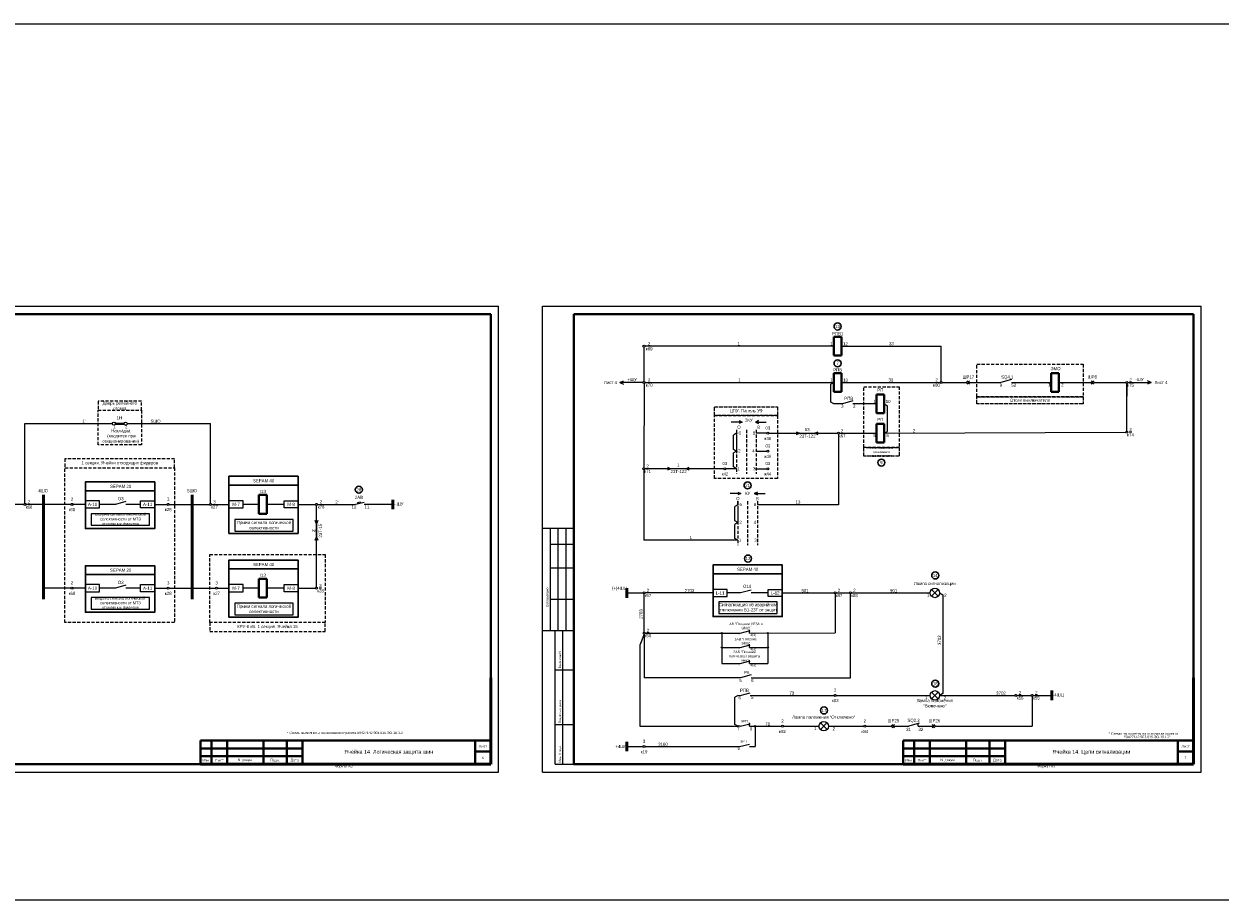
# Model space of a CAD drawing. Header units: millimetres. Extents: x 7700 to 12777, y -2533 to 2568.
# Tile 18 of 74: x 10031 to 10794, y -952 to -393. Entities that reach past the tile are written whole.
import ezdxf
from ezdxf.enums import TextEntityAlignment as Align

# ---------------------------------------------------------------- set-up
doc = ezdxf.new("R2010")
doc.units = ezdxf.units.MM
doc.linetypes.add('ACAD_ISO02W100', pattern=[15, 12, -3])
doc.linetypes.add('JIS_02_2.0', pattern=[3, 2, -1])
doc.layers.add('основная 0.5', color=7, linetype='Continuous', lineweight=50)
doc.styles.add('SIMPLEX', font='txt', dxfattribs={"height": 5})

msp = doc.modelspace()

# ---------------------------------------------------------------- hatches: boundary and pattern name
h = msp.add_hatch(color=256)
h.dxf.hatch_style = 1
h.paths.add_polyline_path([(10487.41, -648.08), (10489.41, -647.23), (10487.41, -646.37)])
h = msp.add_hatch(color=256)
h.dxf.hatch_style = 1
h.paths.add_polyline_path([(10499.91, -648.08), (10497.9, -647.23), (10499.91, -646.37)])
h = msp.add_hatch(color=256)
h.dxf.hatch_style = 1
h.paths.add_polyline_path([(10523.9, -655.34), (10526.12, -654.4), (10523.9, -653.45)])
h = msp.add_hatch(color=256)
h.dxf.hatch_style = 1
h.paths.add_polyline_path([(10537.82, -653.45), (10535.6, -654.4), (10537.82, -655.34)])
h = msp.add_hatch(color=256)
h.dxf.hatch_style = 1
h.paths.add_polyline_path([(10441.72, -677.96), (10443.94, -677.01), (10441.72, -676.06)])
h = msp.add_hatch(color=256)
h.dxf.hatch_style = 1
h.paths.add_polyline_path([(10455.63, -676.06), (10453.41, -677.01), (10455.63, -677.96)])
h = msp.add_hatch(color=256)
h.dxf.hatch_style = 1
h.paths.add_polyline_path([(10486.67, -693.63), (10488.67, -692.78), (10486.67, -691.92)])
h = msp.add_hatch(color=256)
h.dxf.hatch_style = 1
h.paths.add_polyline_path([(10499.17, -693.63), (10497.17, -692.78), (10499.17, -691.92)])
h = msp.add_hatch(color=256)
h.dxf.hatch_style = 1
h.paths.add_polyline_path([(10217.11, -710.11), (10217.96, -712.11), (10218.82, -710.11)])
h = msp.add_hatch(color=256)
h.dxf.hatch_style = 1
h.paths.add_polyline_path([(10218.82, -722.67), (10217.96, -720.66), (10217.11, -722.67)])
h = msp.add_hatch(color=256)
h.dxf.hatch_style = 1
h.paths.add_polyline_path([(10476.83, -781.79, 1), (10476.04, -781.79, 1)])
h = msp.add_hatch(color=256)
h.dxf.hatch_style = 1
h.paths.add_polyline_path([(10506.21, -781.79, 1), (10505.42, -781.79, 1)])
h = msp.add_hatch(color=256)
h.dxf.hatch_style = 1
h.paths.add_polyline_path([(10476.83, -790.93, 1), (10476.04, -790.93, 1)])
h = msp.add_hatch(color=256)
h.dxf.hatch_style = 1
h.paths.add_polyline_path([(10506.21, -790.93, 1), (10505.42, -790.93, 1)])
h = msp.add_hatch(color=256)
h.dxf.hatch_style = 1
h.paths.add_polyline_path([(10487.09, -821.53, 1), (10486.29, -821.53, 1)])
h = msp.add_hatch(color=256)
h.dxf.hatch_style = 1
h.paths.add_polyline_path([(10487.09, -841.23, 1), (10486.29, -841.23, 1)])
h = msp.add_hatch(color=256)
h.dxf.hatch_style = 1
h.paths.add_polyline_path([(10498.02, -841.23, 1), (10497.23, -841.23, 1)])

# ---------------------------------------------------------------- linework, layer by layer
for p, q in [((9913.95, -573.39), (10333.96, -573.39)), ((10333.97, -870.44), (10333.96, -573.39)), ((10333.97, -870.44), (10333.97, -573.39)), ((10362.07, -870.44), (10362.07, -573.39)), ((10362.07, -573.39), (10782.08, -573.39)), ((10362.07, -870.44), (10362.07, -573.39)), ((10782.08, -870.44), (10782.08, -573.39)), ((10782.08, -870.44), (10782.08, -573.39)), ((10426.83, -621.38), (10426.83, -599.54)), ((10547.83, -598.88), (10427.5, -598.88)), ((10552.83, -598.88), (10616.35, -598.88)), ((10616.35, -621.41), (10616.35, -598.88)), ((10411.34, -622.04), (10413.74, -620.96)), ((10426.16, -622.04), (10411.34, -622.04)), ((10411.34, -622.04), (10413.74, -623.12)), ((10426.83, -622.71), (10426.75, -676.35)), ((10427.49, -622.04), (10547.83, -622.04)), ((10547.83, -622.04), (10545.87, -623.18)), ((10545.9, -634.54), (10545.88, -623.17)), ((10552.83, -622.04), (10615.72, -622.04)), ((10616.98, -622.04), (10632.33, -622.04)), ((10633.36, -622.04), (10654.47, -622.04)), ((10661.13, -620.18), (10654.47, -622.04)), ((10661.13, -622.04), (10686.47, -622.04)), ((10691.47, -622.04), (10713, -622.04)), ((10714.04, -622.04), (10734.08, -622.04)), ((10734.75, -653.07), (10734.75, -622.71)), ((10734.75, -622.71), (10734.75, -630.8)), ((10750.23, -622.04), (10747.83, -620.96)), ((10750.23, -622.04), (10747.83, -623.12)), ((10547.87, -635.68), (10545.9, -634.54)), ((10553.33, -635.68), (10547.87, -635.68)), ((10560, -633.82), (10553.33, -635.68)), ((10575.02, -635.68), (10560, -635.68)), ((10580.02, -635.68), (10582, -636.83)), ((10582, -653.25), (10582, -636.83)), ((10032, -699.09), (10032, -648.27)), ((10032, -648.27), (10087.67, -648.27)), ((10089.67, -648.01), (10095.24, -648.01)), ((10097.24, -648.27), (10150.39, -648.27)), ((10150.39, -699.09), (10150.39, -648.27)), ((10489.41, -647.23), (10482.49, -647.23)), ((10487.41, -646.37), (10489.41, -647.23)), ((10489.41, -647.23), (10487.41, -648.08)), ((10499.91, -646.37), (10497.9, -647.23)), ((10497.9, -647.23), (10499.91, -648.08)), ((10497.9, -647.23), (10504.82, -647.23)), ((10089.67, -648.53), (10095.24, -648.53)), ((10485.87, -654.4), (10483.9, -655.55)), ((10483.9, -664.67), (10483.9, -655.55)), ((10505.19, -654.4), (10498.37, -654.4)), ((10523.9, -653.45), (10526.12, -654.4)), ((10526.12, -654.4), (10523.9, -655.34)), ((10535.6, -654.4), (10537.82, -653.45)), ((10537.82, -655.34), (10535.6, -654.4)), ((10550.92, -655.03), (10550.92, -699.95)), ((10551.55, -654.4), (10575.02, -654.4)), ((10580.02, -654.4), (10582, -653.25)), ((10580.02, -654.4), (10734.08, -653.74)), ((10485.87, -665.81), (10483.9, -664.67)), ((10485.87, -665.81), (10483.9, -666.95)), ((10483.91, -675.87), (10483.9, -666.95)), ((10498.37, -665.81), (10505.19, -665.81)), ((10426.75, -677.67), (10426.75, -722.56)), ((10477.79, -677.01), (10427.41, -677.01)), ((10441.72, -676.06), (10443.94, -677.01)), ((10443.94, -677.01), (10441.72, -677.96)), ((10453.41, -677.01), (10455.63, -676.06)), ((10455.63, -677.96), (10453.41, -677.01)), ((10485.88, -677.01), (10479.05, -677.01)), ((10485.88, -677.02), (10483.91, -675.87)), ((10498.37, -677.01), (10505.19, -677.01)), ((10488.67, -692.78), (10481.75, -692.78)), ((10486.67, -691.92), (10488.67, -692.78)), ((10488.67, -692.78), (10486.67, -693.63)), ((10499.17, -691.92), (10497.17, -692.78)), ((10497.17, -692.78), (10499.17, -693.63)), ((10497.17, -692.78), (10504.08, -692.78)), ((10031.34, -699.76), (10009.85, -699.76)), ((10043.73, -699.76), (10032.67, -699.76)), ((10061.29, -699.76), (10043.73, -699.76)), ((10070.6, -699.76), (10062.62, -699.76)), ((10089.69, -699.73), (10079.6, -699.76)), ((10096.36, -697.86), (10089.69, -699.73)), ((10105.73, -699.73), (10096.36, -699.73)), ((10114.73, -699.76), (10122.71, -699.76)), ((10124.03, -699.76), (10149.73, -699.76)), ((10151.06, -699.76), (10162.12, -699.76)), ((10181.2, -699.73), (10171.12, -699.76)), ((10197.24, -699.73), (10186.2, -699.73)), ((10206.24, -699.76), (10217.3, -699.76)), ((10244.17, -698.6), (10244.32, -699.2)), ((10245.87, -698.18), (10246.02, -698.79)), ((10486.67, -699.95), (10484.7, -701.09)), ((10484.7, -710.21), (10484.7, -701.09)), ((10486.67, -699.95), (10486.67, -697.79)), ((10550.92, -699.95), (10499.17, -699.95)), ((10217.96, -712.11), (10217.11, -710.11)), ((10218.82, -710.11), (10217.96, -712.11)), ((10382.07, -715.21), (10362.07, -715.21)), ((10367.07, -780.21), (10367.07, -715.21)), ((10372.07, -780.21), (10372.07, -715.21)), ((10377.07, -780.21), (10377.07, -715.21)), ((10486.67, -711.36), (10484.7, -710.21)), ((10486.67, -711.36), (10484.7, -712.5)), ((10484.71, -721.42), (10484.7, -712.5)), ((10217.11, -722.67), (10217.96, -720.66)), ((10217.96, -720.66), (10218.82, -722.67)), ((10486.67, -722.55), (10426.75, -722.56)), ((10486.68, -722.56), (10484.71, -721.42)), ((10367.07, -725.21), (10382.07, -725.21)), ((10367.07, -740.21), (10382.07, -740.21)), ((10061.29, -753.16), (10043.73, -753.16)), ((10070.6, -753.16), (10062.62, -753.16)), ((10124.03, -753.16), (10138.67, -753.16)), ((10138.67, -753.16), (10153.55, -753.16)), ((10154.88, -753.16), (10162.12, -753.16)), ((10181.2, -753.13), (10171.12, -753.16)), ((10197.24, -753.13), (10186.2, -753.13)), ((10206.24, -753.16), (10217.3, -753.16)), ((10495.07, -754.35), (10488.4, -756.21)), ((10367.07, -760.21), (10382.07, -760.21)), ((10415.93, -756.24), (10426.2, -756.24)), ((10426.83, -781.16), (10426.83, -756.87)), ((10470.86, -756.24), (10427.45, -756.24)), ((10488.4, -756.21), (10479.86, -756.24)), ((10505.98, -756.21), (10495.07, -756.21)), ((10514.98, -756.24), (10548.09, -756.24)), ((10548.72, -756.87), (10548.72, -781.73)), ((10549.35, -756.24), (10557.83, -756.24)), ((10549.35, -756.24), (10557.83, -756.24)), ((10558.46, -810.32), (10558.46, -756.87)), ((10559.09, -756.24), (10561.99, -756.24)), ((10559.09, -756.24), (10609.32, -756.24)), ((10617.29, -757.38), (10617.29, -820.39)), ((10362.07, -780.21), (10382.07, -780.21)), ((10370.07, -865.39), (10370.07, -780.21)), ((10374.94, -865.39), (10374.94, -780.21)), ((10426.83, -782.42), (10424.08, -789.48)), ((10426.83, -782.42), (10426.83, -810.32)), ((10427.45, -781.79), (10476.43, -781.79)), ((10476.43, -781.79), (10488.23, -781.79)), ((10476.43, -782.18), (10476.43, -790.93)), ((10494.02, -781.79), (10548.72, -781.73)), ((10505.81, -781.79), (10505.81, -790.93)), ((10424.08, -789.48), (10424.08, -841.23)), ((10476.43, -790.93), (10488.23, -790.93)), ((10476.43, -791.33), (10476.43, -801.13)), ((10488.23, -790.93), (10494.58, -789.41)), ((10494.02, -790.93), (10494.02, -788.84)), ((10494.02, -790.93), (10505.81, -790.93)), ((10505.81, -790.93), (10505.81, -801.13)), ((10488.23, -801.13), (10494.58, -799.61)), ((10494.02, -801.13), (10494.02, -799.03)), ((10370.07, -805.21), (10382.07, -805.21)), ((10476.43, -801.13), (10488.23, -801.13)), ((10495.07, -808.46), (10488.4, -810.32)), ((10494.02, -801.13), (10505.81, -801.13)), ((10488.4, -810.32), (10426.83, -810.32)), ((10495.07, -810.32), (10558.46, -810.32)), ((10486.35, -821.73), (10484.72, -822.67)), ((10484.72, -840.08), (10484.72, -822.67)), ((10487.09, -821.53), (10488.23, -821.53)), ((10494.58, -821.53), (10548.09, -821.53)), ((10549.35, -821.53), (10609.32, -821.53)), ((10615.32, -821.53), (10663.31, -821.53)), ((10664.57, -821.53), (10673.68, -821.53)), ((10674.31, -822.16), (10674.31, -841.23)), ((10674.94, -821.53), (10686.9, -821.53)), ((10370.07, -840.21), (10382.07, -840.21)), ((10424.08, -841.23), (10486.29, -841.23)), ((10486.69, -841.23), (10484.72, -840.08)), ((10488.23, -841.23), (10487.09, -841.23)), ((10494.02, -841.23), (10498.19, -841.23)), ((10498.19, -841.23), (10514.53, -841.23)), ((10515.79, -841.23), (10538.41, -841.23)), ((10544.41, -841.23), (10567.02, -841.23)), ((10568.28, -841.23), (10584.52, -841.23)), ((10585.55, -841.23), (10595.63, -841.23)), ((10602.3, -839.36), (10595.63, -841.23)), ((10601.63, -841.23), (10601.63, -839.19)), ((10601.63, -841.23), (10611.71, -841.23)), ((10612.74, -841.23), (10674.31, -841.23)), ((10427.49, -854.17), (10487.67, -854.17)), ((10494.02, -854.18), (10497.63, -854.17)), ((10370.07, -865.39), (10382.07, -865.39)), ((9913.95, -870.44), (10333.97, -870.44)), ((10362.07, -870.44), (10782.08, -870.44))]:
    msp.add_line(p, q)
at = {"lineweight": 40}
for p, q in [((9933.95, -578.39), (10329.05, -578.39)), ((10329.05, -578.39), (10329.05, -865.39)), ((10382.07, -578.39), (10777.17, -578.39)), ((10777.17, -578.39), (10777.17, -865.39)), ((10552.83, -592.88), (10547.83, -592.88)), ((10547.83, -592.88), (10547.83, -604.88)), ((10552.83, -604.88), (10552.83, -592.88)), ((10552.83, -604.88), (10547.83, -604.88)), ((10552.83, -616.04), (10547.83, -616.04)), ((10547.83, -616.04), (10547.83, -628.04)), ((10552.83, -628.04), (10552.83, -616.04)), ((10691.47, -616.04), (10686.47, -616.04)), ((10686.47, -616.04), (10686.47, -628.04)), ((10691.47, -628.04), (10691.47, -616.04)), ((10552.83, -628.04), (10547.83, -628.04)), ((10580.02, -629.68), (10575.02, -629.68)), ((10575.02, -629.68), (10575.02, -641.68)), ((10580.02, -641.68), (10580.02, -629.68)), ((10691.47, -628.04), (10686.47, -628.04)), ((10580.02, -641.68), (10575.02, -641.68)), ((10580.02, -648.4), (10575.02, -648.4)), ((10575.02, -648.4), (10575.02, -660.4)), ((10580.02, -660.4), (10580.02, -648.4)), ((10580.02, -660.4), (10575.02, -660.4)), ((10186.2, -693.76), (10181.2, -693.76)), ((10181.2, -693.76), (10181.2, -705.76)), ((10186.2, -705.76), (10186.2, -693.76)), ((10186.2, -705.76), (10181.2, -705.76)), ((10186.2, -747.16), (10181.2, -747.16)), ((10181.2, -747.16), (10181.2, -759.16)), ((10186.2, -759.16), (10186.2, -747.16)), ((10186.2, -759.16), (10181.2, -759.16)), ((10144.05, -850.4), (10209.05, -850.4)), ((10319.05, -850.39), (10319.05, -865.39)), ((10592.17, -850.4), (10657.17, -850.4)), ((10767.17, -850.39), (10767.17, -865.39)), ((10144.05, -855.4), (10209.05, -855.4)), ((10144.05, -860.4), (10209.05, -860.4)), ((10319.05, -857.39), (10329.05, -857.39)), ((10592.17, -855.4), (10657.17, -855.4)), ((10592.17, -860.4), (10657.17, -860.4)), ((10767.17, -857.39), (10777.17, -857.39)), ((9933.95, -865.39), (10329.05, -865.39)), ((10382.07, -865.39), (10777.17, -865.39))]:
    msp.add_line(p, q, dxfattribs=at)
at = {"linetype": 'Continuous', "lineweight": 40}
msp.add_line((10382.07, -578.39), (10382.07, -865.39), dxfattribs=at)
at = {"color": 7}
for p, q in [((10735.41, -622.04), (10750.23, -622.04)), ((10506.45, -654.4), (10550.29, -654.4)), ((10217.96, -752.5), (10217.96, -700.42)), ((10218.63, -699.76), (10242, -699.76)), ((10242, -699.76), (10248.35, -698.24)), ((10244.17, -698.6), (10245.87, -698.18)), ((10266.7, -699.76), (10248.35, -699.76)), ((10217.96, -712.11), (10217.96, -720.66)), ((10089.69, -753.13), (10079.6, -753.16)), ((10096.36, -751.27), (10089.69, -753.13)), ((10105.73, -753.13), (10096.36, -753.13)), ((10114.73, -753.16), (10122.71, -753.16)), ((10615.32, -756.24), (10617.29, -757.38)), ((10488.23, -781.79), (10494.58, -780.27)), ((10494.02, -781.79), (10494.02, -779.69)), ((10488.23, -821.53), (10494.58, -820.01)), ((10617.29, -820.39), (10615.32, -821.53)), ((10494.02, -841.23), (10494.02, -839.13)), ((10488.23, -841.23), (10494.58, -839.7)), ((10415.93, -854.17), (10426.16, -854.17)), ((10416.13, -854.17), (10426.16, -854.17)), ((10487.67, -854.17), (10494.02, -852.65))]:
    msp.add_line(p, q, dxfattribs=at)
at = {"linetype": 'JIS_02_2.0'}
for p, q in [((10485.87, -652.24), (10485.87, -665.8)), ((10485.87, -656.03), (10485.87, -680.2)), ((10492.12, -652.24), (10492.12, -680.2)), ((10498.37, -652.24), (10498.37, -680.2)), ((10486.67, -697.79), (10486.67, -706.59)), ((10486.67, -697.79), (10486.67, -711.36)), ((10486.67, -701.59), (10486.67, -725.75)), ((10492.92, -697.79), (10492.92, -725.75)), ((10499.17, -697.79), (10499.17, -725.75))]:
    msp.add_line(p, q, dxfattribs=at)
at = {"lineweight": 50}
for p, q in [((10043.73, -693.56), (10043.73, -760.25)), ((10138.67, -693.56), (10138.67, -760.25))]:
    msp.add_line(p, q, dxfattribs=at)
at = {"color": 5, "lineweight": 50}
for p, q in [((10266.7, -702.76), (10266.7, -696.76)), ((10686.9, -824.53), (10686.9, -818.53))]:
    msp.add_line(p, q, dxfattribs=at)
at = {"linetype": 'Continuous'}
for p, q in [((10382.07, -724.38), (10382.07, -744.38)), ((10382.07, -764.38), (10382.07, -784.38))]:
    msp.add_line(p, q, dxfattribs=at)
at = {"color": 1, "lineweight": 50}
for p, q in [((10415.93, -753.24), (10415.93, -759.24)), ((10415.93, -851.17), (10415.93, -857.17))]:
    msp.add_line(p, q, dxfattribs=at)
at = {"color": 2}
for p, q in [((10614.45, -758.36), (10610.2, -754.12)), ((10610.22, -758.38), (10614.43, -754.1))]:
    msp.add_line(p, q, dxfattribs=at)
at = {"color": 1}
for p, q in [((10614.45, -823.65), (10610.2, -819.41)), ((10610.22, -823.67), (10614.43, -819.39))]:
    msp.add_line(p, q, dxfattribs=at)
at = {"color": 3}
for p, q in [((10543.53, -843.34), (10539.28, -839.11)), ((10539.3, -843.36), (10543.51, -839.09))]:
    msp.add_line(p, q, dxfattribs=at)
at = {"color": 2}
msp.add_lwpolyline([(7699.67, -393.4), (12299.84, -393.4), (12299.84, -952.06), (7699.67, -952.06)], close=True, dxfattribs=at)
at = {"color": 32, "linetype": 'JIS_02_2.0', "true_color": 0xcd6928}
for points in [[(10639.14, -610.37), (10706.81, -610.37), (10706.81, -631.08), (10639.14, -631.08)], [(10566.94, -624.74), (10589.61, -624.74), (10589.61, -663.42), (10566.94, -663.42)], [(10471.67, -643.14), (10511.99, -643.14), (10511.99, -683.2), (10471.67, -683.2)]]:
    msp.add_lwpolyline(points, close=True, dxfattribs=at)
for points in [[(10633.36, -621.01), (10632.33, -622.04), (10633.36, -623.07)], [(10634.39, -621.01), (10633.36, -622.04), (10634.39, -623.07)], [(10711.97, -621.01), (10713, -622.04), (10711.97, -623.07)], [(10713, -621.01), (10714.04, -622.04), (10713, -623.07)], [(10497.63, -841.23), (10497.63, -854.17)], [(10585.55, -840.19), (10584.52, -841.23), (10585.55, -842.26)], [(10586.58, -840.19), (10585.55, -841.23), (10586.58, -842.26)], [(10610.67, -840.19), (10611.71, -841.23), (10610.67, -842.26)], [(10611.71, -840.19), (10612.74, -841.23), (10611.71, -842.26)]]:
    msp.add_lwpolyline(points)
at = {"color": 32, "linetype": 'ACAD_ISO02W100', "ltscale": 0.2, "true_color": 0xcd6928}
for points in [[(10639.14, -631.08), (10639.14, -631.08), (10706.81, -631.08), (10706.81, -635.67), (10639.14, -635.67), (10639.14, -631.08)], [(10471.67, -637.46), (10471.67, -637.46), (10511.99, -637.46), (10511.99, -643.14), (10471.67, -643.14), (10471.67, -637.46)], [(10568.51, -663.42), (10568.51, -663.42), (10589.61, -663.42), (10589.61, -669.1), (10566.94, -669.1), (10566.94, -663.42)]]:
    msp.add_lwpolyline(points, dxfattribs=at)
at = {"color": 32, "linetype": 'JIS_02_2.0', "true_color": 0xcd6928}
msp.add_lwpolyline([(10106.32, -634.02), (10106.32, -634.02), (10078.59, -634.02), (10078.59, -639.7), (10106.32, -639.7), (10106.32, -634.02)], dxfattribs=at)
at = {"color": 30, "linetype": 'JIS_02_2.0', "true_color": 0xf26722}
for points in [[(10078.59, -639.7), (10106.32, -639.7), (10106.32, -661.85), (10078.59, -661.85)], [(10057.52, -676.39), (10127.39, -676.39), (10127.39, -775.1), (10057.52, -775.1)], [(10149.81, -731.76), (10223.57, -731.76), (10223.57, -775.1), (10149.81, -775.1)]]:
    msp.add_lwpolyline(points, close=True, dxfattribs=at)
at = {"color": 7, "const_width": 0.5}
for points in [[(10485.49, -654.4, -1), (10486.24, -654.4, -1)], [(10485.49, -665.8, -1), (10486.24, -665.8, -1)]]:
    msp.add_lwpolyline(points, format="xyb", close=True, dxfattribs=at)
at = {"color": 30, "linetype": 'JIS_02_2.0', "true_color": 0xf26722}
for points in [[(10127.39, -670.71), (10127.39, -670.71), (10057.52, -670.71), (10057.52, -676.39), (10127.39, -676.39), (10127.39, -670.71)], [(10223.57, -775.1), (10223.57, -775.1), (10149.81, -775.1), (10149.81, -780.79), (10223.57, -780.79), (10223.57, -775.1)]]:
    msp.add_lwpolyline(points, dxfattribs=at)
at = {"const_width": 0.5}
for points in [[(10497.99, -677.01, 1), (10498.74, -677.01, 1)], [(10486.29, -699.95, -1), (10487.04, -699.95, -1)], [(10486.29, -711.36, -1), (10487.04, -711.36, -1)]]:
    msp.add_lwpolyline(points, format="xyb", close=True, dxfattribs=at)
at = {"lineweight": 30}
for points in [[(10070.6, -685.45), (10070.6, -685.45), (10114.73, -685.45), (10114.73, -691.14), (10070.6, -691.14), (10070.6, -685.45)], [(10162.12, -681.83), (10162.12, -681.83), (10206.24, -681.83), (10206.24, -687.52), (10162.12, -687.52), (10162.12, -681.83)], [(10070.6, -738.86), (10070.6, -738.86), (10114.73, -738.86), (10114.73, -744.54), (10070.6, -744.54), (10070.6, -738.86)], [(10162.12, -735.24), (10162.12, -735.24), (10206.24, -735.24), (10206.24, -740.92), (10162.12, -740.92), (10162.12, -735.24)], [(10470.86, -738.32), (10470.86, -738.32), (10514.98, -738.32), (10514.98, -744), (10470.86, -744), (10470.86, -738.32)]]:
    msp.add_lwpolyline(points, dxfattribs=at)
for points in [[(10070.6, -691.14), (10114.73, -691.14), (10114.73, -715.15), (10070.6, -715.15)], [(10162.12, -687.52), (10206.24, -687.52), (10206.24, -718.28), (10162.12, -718.28)], [(10070.6, -744.54), (10114.73, -744.54), (10114.73, -768.55), (10070.6, -768.55)], [(10162.12, -740.92), (10206.24, -740.92), (10206.24, -771.68), (10162.12, -771.68)], [(10470.86, -744), (10514.98, -744), (10514.98, -771.28), (10470.86, -771.28)]]:
    msp.add_lwpolyline(points, close=True, dxfattribs=at)
for points in [[(10070.6, -702.01), (10079.6, -702.01), (10079.6, -697.51), (10070.6, -697.51)], [(10114.73, -702.01), (10105.73, -702.01), (10105.73, -697.51), (10114.73, -697.51)], [(10162.12, -702.01), (10171.12, -702.01), (10171.12, -697.51), (10162.12, -697.51)], [(10074.29, -713.11), (10111.51, -713.11), (10111.51, -705.69), (10074.29, -705.69)], [(10165.81, -716.73), (10203.02, -716.73), (10203.02, -709.31), (10165.81, -709.31)], [(10162.12, -755.41), (10171.12, -755.41), (10171.12, -750.91), (10162.12, -750.91)], [(10206.24, -755.41), (10197.24, -755.41), (10197.24, -750.91), (10206.24, -750.91)], [(10470.86, -758.49), (10479.86, -758.49), (10479.86, -753.99), (10470.86, -753.99)], [(10514.98, -758.49), (10505.98, -758.49), (10505.98, -753.99), (10514.98, -753.99)], [(10074.29, -766.51), (10111.51, -766.51), (10111.51, -759.1), (10074.29, -759.1)], [(10165.81, -770.13), (10203.02, -770.13), (10203.02, -762.71), (10165.81, -762.71)], [(10474.55, -769.35), (10511.77, -769.35), (10511.77, -761.93), (10474.55, -761.93)]]:
    msp.add_lwpolyline(points, close=True)
at = {"color": 7}
for points in [[(10206.24, -702.01), (10197.24, -702.01), (10197.24, -697.51), (10206.24, -697.51)], [(10070.6, -755.41), (10079.6, -755.41), (10079.6, -750.91), (10070.6, -750.91)], [(10114.73, -755.41), (10105.73, -755.41), (10105.73, -750.91), (10114.73, -750.91)]]:
    msp.add_lwpolyline(points, close=True, dxfattribs=at)
at = {"lineweight": 30}
for centre in [(10550.26, -586.32), (10550.26, -609.84), (10578.2, -673.11), (10492.85, -687.65), (10244.94, -690.39), (10493.13, -734.3), (10612.53, -745.05), (10612.53, -814.08), (10541.62, -831.13)]:
    msp.add_circle(centre, 2.25, dxfattribs=at)
for centre, radius in [((10426.83, -598.88), 0.663), ((10426.83, -622.04), 0.663), ((10616.35, -622.04), 0.629), ((10734.75, -622.04), 0.663), ((10088.69, -648.27), 1.01), ((10096.22, -648.27), 1.01), ((10505.82, -654.4), 0.629), ((10550.92, -654.4), 0.629), ((10734.75, -653.73), 0.663), ((10426.75, -677.01), 0.663), ((10478.42, -677.01), 0.629), ((10505.82, -677.01), 0.629), ((10032, -699.76), 0.663), ((10061.96, -699.76), 0.663), ((10123.37, -699.76), 0.663), ((10150.39, -699.76), 0.663), ((10217.96, -699.76), 0.663), ((10061.96, -753.16), 0.663), ((10154.21, -753.16), 0.663), ((10217.96, -753.16), 0.663), ((10612.32, -756.24), 3), ((10426.83, -756.24), 0.629), ((10548.72, -756.24), 0.629), ((10558.46, -756.24), 0.629), ((10426.83, -781.79), 0.629), ((10476.43, -781.79), 0.396), ((10505.81, -781.79), 0.396), ((10476.43, -790.93), 0.396), ((10505.81, -790.93), 0.396), ((10548.72, -821.53), 0.629), ((10612.32, -821.53), 3), ((10663.94, -821.53), 0.629), ((10674.31, -821.53), 0.629), ((10541.41, -841.23), 3), ((10486.69, -841.23), 0.396), ((10497.63, -841.23), 0.396), ((10515.16, -841.23), 0.629), ((10567.65, -841.23), 0.629), ((10426.83, -854.17), 0.663)]:
    msp.add_circle(centre, radius)
at = {"color": 7}
for centre, radius in [((10505.82, -665.81), 0.629), ((10123.37, -753.16), 0.663)]:
    msp.add_circle(centre, radius, dxfattribs=at)
at = {"layer": 'основная 0.5', "color": 0}
for p, q in [((10329.05, -865.39), (10329.05, -810.39)), ((10777.17, -865.39), (10777.17, -810.39)), ((10144.05, -865.39), (10329.05, -865.39))]:
    msp.add_line(p, q, dxfattribs=at)
at = {"layer": 'основная 0.5', "lineweight": 40}
for p, q in [((10144.05, -850.4), (10144.05, -865.39)), ((10151.05, -865.39), (10151.05, -850.4)), ((10161.05, -865.39), (10161.05, -850.4)), ((10184.05, -865.39), (10184.05, -850.4)), ((10199.05, -865.39), (10199.05, -850.4)), ((10209.05, -865.39), (10209.05, -850.39)), ((10209.05, -850.39), (10329.05, -850.39)), ((10592.17, -850.4), (10592.17, -865.39)), ((10599.17, -865.39), (10599.17, -850.4)), ((10609.17, -865.39), (10609.17, -850.4)), ((10632.17, -865.39), (10632.17, -850.4)), ((10647.17, -865.39), (10647.17, -850.4)), ((10657.17, -865.39), (10657.17, -850.39)), ((10657.17, -850.39), (10777.17, -850.39))]:
    msp.add_line(p, q, dxfattribs=at)
at = {"layer": 'основная 0.5'}
msp.add_line((10592.17, -865.39), (10777.17, -865.39), dxfattribs=at)

# ---------------------------------------------------------------- texts
at = {"color": 7, "style": 'SIMPLEX'}
for s, p in [('11', (10545.57, -598.25)), ('12', (10553.77, -598.32)), ('SQ4.1', (10654.55, -619.53)), ('14', (10545.57, -621.41)), ('13', (10553.77, -621.48)), ('9', (10653.64, -624.77)), ('52', (10661.07, -624.78)), ('1', (10684.49, -624.49)), ('2', (10692.81, -624.49)), ('РПВ', (10554.6, -633.17)), ('1', (10573.29, -635.05)), ('10', (10580.97, -635.12)), ('3', (10552.5, -638.14)), ('2', (10560.14, -638.15)), ('5', (10573.05, -656.85)), ('6', (10581.36, -656.85)), ('1', (10607.28, -758.59)), ('2', (10618.25, -758.6)), ('5', (10487.66, -813.06)), ('6', (10495.09, -813.07)), ('6', (10487.08, -824.01)), ('5', (10495.07, -823.76)), ('1', (10606.2, -823.88)), ('2', (10618, -824.08)), ('SQ2.2', (10594.83, -838.46)), ('7', (10486.24, -843.91)), ('9', (10494.3, -843.83)), ('1', (10535.29, -843.58)), ('2', (10547.09, -843.78)), ('31', (10593.95, -844.22)), ('32', (10601.84, -844.24)), ('8', (10486.46, -856.26))]:
    msp.add_text(s, height=2, rotation=360, dxfattribs=at).set_placement(p)
for s, p in [('1', (10088.25, -651.27)), ('2', (10095.81, -651.27)), ('12', (10240.34, -702.4)), ('11', (10248.6, -702.41))]:
    msp.add_text(s, height=2, dxfattribs=at).set_placement(p)
at = {"color": 4, "style": 'SIMPLEX'}
for s, rotation, p in [('23Т-122', 360, (10531.07, -657.18)), ('23Т-122', 360, (10448.89, -679.79)), ('23Т-15', 90, (10221.4, -716.54))]:
    msp.add_text(s, height=2, rotation=rotation, dxfattribs=at).set_placement(p, align=Align.CENTER)
at = {"linetype": 'Continuous', "style": 'SIMPLEX'}
for s, p in [('Согласовано', (10365.9, -765.33)), ('Взам.инв.N', (10373.9, -804.33)), ('Подпись и дата', (10373.9, -839.33)), ('Инв.Nподл.', (10373.9, -864.33))]:
    msp.add_text(s, height=1.5, rotation=90, dxfattribs=at).set_placement(p)
at = {"style": 'SIMPLEX'}
for s, height, p in [('4', 1.5, (10487.03, -783.68)), ('4(3)', 1.5, (10494.57, -783.63)), ('4', 1.5, (10487.03, -792.82)), ('4(3)', 1.5, (10494.57, -792.77)), ('4', 1.5, (10487.03, -803.02)), ('РК', 2, (10490.58, -807.98)), ('4(3)', 1.5, (10494.57, -802.97))]:
    msp.add_text(s, height=height, dxfattribs=at).set_placement(p)
at = {"attachment_point": 5, "style": 'SIMPLEX'}
for s, insert, char_height, width in [('13', (10550.26, -586.32), 2, 4.3874), ('7', (10550.26, -609.84), 2, 4.3874), ('ЭМО', (10689.24, -613.19), 2, 14.9462), ('2КУ', (10493.67, -646.01), 2, 5), ('РП', (10577.52, -645.58), 2, 5), ('Реле фиксации положения выключателя', (10578.27, -666.26), 1.5, 22.6735), ('9', (10578.2, -673.11), 2, 4.3874), ('21', (10492.85, -687.65), 2, 4.3874), ('28', (10244.94, -690.39), 2, 4.3874), ('12', (10493.13, -734.3), 2, 4.3874), ('14', (10612.53, -745.05), 2, 4.3874), ('1АВ "Питание ЭМВ"', (10491.63, -787), 1.6, 18.4822), ('2АВ "Питание логической защиты шин"', (10490.94, -796.47), 1.6, 24.4338), ('18', (10612.53, -814.08), 2, 4.3874), ('17', (10541.62, -831.13), 2, 4.3874), ('ШР26', (10612, -837.69), 2, 4.3874)]:
    msp.add_mtext(s, dxfattribs=dict(at, insert=insert, char_height=char_height, width=width))
at = {"color": 7, "attachment_point": 5, "style": 'SIMPLEX'}
for s, insert, char_height, width in [('РПВ1', (10550.33, -590.88), 2, 9), ('2\\Pк69', (10430.14, -598.93), 2, 9), ('1', (10487.33, -597.26), 2, 9), ('33', (10584.59, -597.26), 2, 9), ('РПВ', (10550.33, -613.99), 2, 9), ('ШР17', (10633.65, -618.5), 2, 9), ('ШР8', (10712.72, -618.5), 2, 9), ('Лист 4', (10405.43, -622.04), 2, 9.0099), ('+ШУ', (10419.22, -620.2), 2, 9.0099), ('2\\Pк70', (10430.13, -622.09), 2, 9), ('1', (10487.66, -620.42), 2, 9), ('33', (10584.28, -620.42), 2, 9), ('2\\Pк80', (10613.39, -622.04), 2, 9), ('\\pt8;{\\L2\\P}к75', (10737.1, -622.04), 2, 9), ('-ШУ', (10742.82, -620.2), 2, 9.0099), ('Лист 4', (10756.53, -622.04), 2, 9.0099), ('РП', (10577.52, -626.86), 2, 9), ('Отсек выключателя ', (10672.98, -633.37), 2, 67.6608), ('{\\C256;Дверь релейного отсека}', (10092.46, -636.86), 2, 27.7242), ('ЦПУ. Панель У9', (10491.83, -640.3), 2, 40.3169), ("1'", (10069.53, -646.74), 2, 4.384), ('1Н', (10092.26, -644.53), 2, 4.384), ('5ШО', (10115.38, -646.74), 2, 4.384), ('Накладка\\P (вводится при секционировании)', (10093.09, -656.39), 2, 19.9839), ('О', (10487.41, -650.53), 2, 9), ('6', (10487.86, -654.25), 2, 9), ('8', (10496.96, -654.26), 2, 9), ('В', (10499.89, -650.53), 2, 9), ('03\\P\\Pк46', (10505.82, -654.4), 2, 9), ('13', (10530.86, -652.07), 2, 9), ('2\\Pк67', (10553.18, -654.4), 2, 9), ('2', (10598.98, -652.77), 2, 6.6478), ('\\pt8;{\\L2\\P}к74', (10737.1, -653.73), 2, 9), ('03\\P\\Pк49', (10505.82, -665.81), 2, 9), ('2', (10487.64, -665.66), 2, 9), ('4', (10496.6, -665.66), 2, 9), ('{\\C256;1 секция. Ячейки отходящих фидеров}', (10092.46, -673.55), 2, 69.863), ('2{\\L\\P\\pt8;}к71', (10429.09, -677.01), 2, 9), ('1', (10448.68, -674.69), 2, 9), ('03\\P\\Pк42', (10478.42, -677.01), 2, 9), ('1', (10487.23, -677.07), 2, 9), ('3', (10497.12, -677.01), 2, 9), ('03\\P\\Pк44', (10505.82, -677.01), 2, 9), ('{\\C256;SEPAM 40}', (10184.18, -684.68), 2, 44.125), ('4ШО', (10043.62, -691.03), 2, 4.384), ('{\\C256; SEPAM 20}', (10092.66, -688.29), 2, 44.125), ('5ШО', (10138.56, -691.03), 2, 4.384), ('I13', (10183.7, -691.51), 2, 4.384), ('2АВ', (10244.96, -695.3), 2, 4.384), ('КУ', (10492.93, -692.76), 2, 9), ('\\pt10;2\\Pк68', (10034.57, -699.76), 2, 9), ('2\\P\\pt10;\\P\\pt8;к68', (10061.96, -699.76), 2, 4.384), ('A-10', (10075.1, -699.76), 2, 4.384), ('О3', (10093.06, -696.11), 2, 4.384), ('A-11', (10110.23, -699.76), 2, 4.384), ('3\\P\\pt10;\\P\\pt8;к28', (10123.37, -699.76), 2, 9), ('\\pt10;3\\Pк27', (10152.87, -699.76), 2, 4.384), ('M-7', (10166.62, -699.76), 2, 9), ('M-8', (10201.74, -699.76), 2, 9), ('\\pt10;2\\Pк78', (10220.83, -699.76), 2, 4.384), ("2'", (10230.97, -698.29), 2, 4.384), ('--ШУ', (10270.29, -699.55), 2, 4.384), ('О', (10486.67, -696.08), 2, 9), ('6', (10488.44, -699.81), 2, 9), ('8', (10497.54, -699.82), 2, 9), ('В', (10499.15, -696.08), 2, 9), ('13', (10525.04, -698.22), 2, 9), ('Выдача сигнала логической селективности от МТЗ отходящих фидеров', (10092.9, -709.4), 1.8, 37.2194), ('Прием сигнала логической селективности', (10184.42, -713.02), 2, 37.2194), ('2', (10488.44, -711.21), 2, 9), ('4', (10497.54, -711.22), 2, 9), ('1', (10456.71, -720.83), 2, 9), ('1', (10488.03, -722.62), 2, 9), ('3', (10497.92, -722.57), 2, 9), ('{\\C256;SEPAM 40}', (10184.18, -738.08), 2, 44.125), ('{\\C256; SEPAM 20}', (10092.66, -741.7), 2, 44.125), ('I13', (10183.7, -744.91), 2, 5), ('{\\C256;SEPAM 40}', (10492.92, -741.16), 2, 44.125), ('2\\P\\pt10;\\P\\pt8;к68', (10061.96, -753.16), 2, 9), ('A-10', (10075.1, -753.16), 2, 9), ('О3', (10093.06, -749.51), 2, 9), ('A-11', (10110.23, -753.16), 2, 9), ('3\\P\\pt10;\\P\\pt8;к28', (10123.37, -753.16), 2, 9), ('3\\P\\Pк27', (10154.21, -753.16), 2, 4.384), ('M-7', (10166.62, -753.16), 2, 9), ('M-8', (10201.74, -753.16), 2, 9), ('{\\L3}\\Pк28', (10220.45, -753.16), 2, 4.384), ('(+)4ШЦ', (10411.1, -753.42), 2, 9.6555), ('{\\L2}\\Pк57', (10429.32, -756.24), 2, 9), ('2703', (10455.85, -754.77), 2, 9), ('L-11', (10475.36, -756.24), 2, 9), ('О14', (10492.52, -752.01), 2, 9), ('L-12', (10510.48, -756.24), 2, 9), ('901', (10529.53, -754.77), 2, 9), ('2\\Pк87', (10551.15, -756.24), 2, 9), ('2\\Pк88', (10560.97, -756.24), 2, 9), ('901', (10586.01, -754.77), 2, 9), ('Лампа сигнализации', (10612.32, -750.43), 2, 42.2076), ('\\pt9;Выдача сигнала логической  селективности от МТЗ отходящих фидеров', (10092.9, -762.8), 1.8, 37.2194), ('Сигнализация об аварийном отключении В1-23Т от защит', (10493.16, -765.64), 2, 37.2194), ('Прием сигнала логической селективности', (10184.42, -766.42), 2, 37.2194), ('{\\C256;КРУ-6 кВ. 1 секция. Ячейка 15}', (10186.69, -777.95), 2, 73.7614), ('АВ "Питание УРЗА и ЭМО"', (10491.86, -777.31), 1.6, 22.9244), ('{\\L2}\\Pк58', (10429.32, -781.79), 2, 9), ('РПВ', (10490.94, -818.3), 2, 9), ('73', (10521.04, -820.06), 2, 9), ('2\\P\\Pк83', (10548.72, -821.53), 2, 9), ('Лампа положения "Включено"', (10612.32, -826.55), 2, 31.3878), ('3702', (10654.52, -820.06), 2, 4.8313), ('{\\L2\\P}к56', (10666.65, -821.53), 2, 9), ('{\\L2\\P}к55', (10677.02, -821.53), 2, 9), ('-4ШЦ', (10691.06, -821.53), 2, 8.3206), ('9РП', (10490.94, -837.99), 1.6, 3.0895), ('71', (10505.71, -839.76), 2, 9), ('2\\P\\Pк82', (10515.16, -841.23), 2, 9), ('Лампа положения "Отключено"', (10541.41, -835.41), 2, 36.8535), ('2\\P\\Pк84', (10567.65, -841.23), 2, 9), ('ШР25', (10585.84, -837.69), 2, 9), ('+4ШМ', (10412.6, -854.17), 2, 9), ('3\\P\\pt10;\\P\\pt8;к19', (10426.83, -854.17), 2, 9), ('3100', (10438.9, -852.7), 2, 9), ('9РП', (10490.38, -850.93), 1.6, 3.0895)]:
    msp.add_mtext(s, dxfattribs=dict(at, insert=insert, char_height=char_height, width=width))
at = {"color": 7, "char_height": 2, "attachment_point": 5, "rotation": 90, "style": 'SIMPLEX'}
for s, insert, width in [("2'", (10216.09, -716.34), 4.384), ('2703', (10424.93, -769.67), 9)]:
    msp.add_mtext(s, dxfattribs=dict(at, insert=insert, width=width))
at = {"insert": (10615.2, -786.32), "char_height": 2, "width": 4.3874, "attachment_point": 5, "rotation": 90, "style": 'SIMPLEX'}
msp.add_mtext('3702', dxfattribs=at)
at = {"lineweight": 35, "attachment_point": 5, "line_spacing_factor": 0.8, "style": 'SIMPLEX'}
for s, insert, char_height, width in [('\\pi-4.8,l6.4,t6.4;*^IСхемы выполнены на основании проекта 59427142.903.015.ЭО.18.1-2', (10235.33, -845.63), 1.6, 185), ('\\pi-4.8,l6.4,t6.4;*^IСхемы выполнены на основании проекта 59427142.903.015.ЭО.18.1-2', (10744.4, -846.96), 1.6, 63.0055), ('{\\Fromans|c204;Лист}', (10324.05, -853.89), 1.6, 10), ('{\\Fromans|c204;Лист}', (10772.17, -853.89), 1.6, 10), ('Ячейка 14. Логическая защита шин', (10264.05, -857.89), 2.5, 110), ('{\\Fromans|c204;6}', (10324.05, -861.39), 1.6, 10), ('Ячейка 14. Цепи сигнализации', (10712.17, -857.89), 2.5, 110), ('{\\Fromans|c204;7}', (10772.17, -861.39), 1.6, 10), ('{\\Fromans|c204;Изм.}', (10147.55, -862.9), 1.6, 7), ('{\\Fromans|c204;Лист}', (10156.05, -862.9), 1.6, 10), ('{\\Fromans|c0;N \\Fromans|c204;докум.}', (10172.55, -862.9), 1.6, 23), ('{\\Fromans|c204;Подп.}', (10191.55, -862.9), 1.6, 15), ('{\\Fromans|c204;Дата}', (10204.05, -862.9), 1.6, 10), ('{\\Fromans|c204;Изм.}', (10595.67, -862.9), 1.6, 7), ('{\\Fromans|c204;Лист}', (10604.17, -862.9), 1.6, 10), ('{\\Fromans|c0;N \\Fromans|c204;докум.}', (10620.67, -862.9), 1.6, 23), ('{\\Fromans|c204;Подп.}', (10639.67, -862.9), 1.6, 15), ('{\\Fromans|c204;Дата}', (10652.17, -862.9), 1.6, 10)]:
    msp.add_mtext(s, dxfattribs=dict(at, insert=insert, char_height=char_height, width=width))
at = {"lineweight": 30, "char_height": 1.6, "attachment_point": 1, "style": 'SIMPLEX'}
for insert in [(10229.65, -865.92), (10677.76, -865.92)]:
    msp.add_mtext_dynamic_manual_height_columns('Формат А3', width=45.8537, gutter_width=12.5, heights=[0], dxfattribs=dict(at, insert=insert))

doc.saveas('drawing.dxf')
